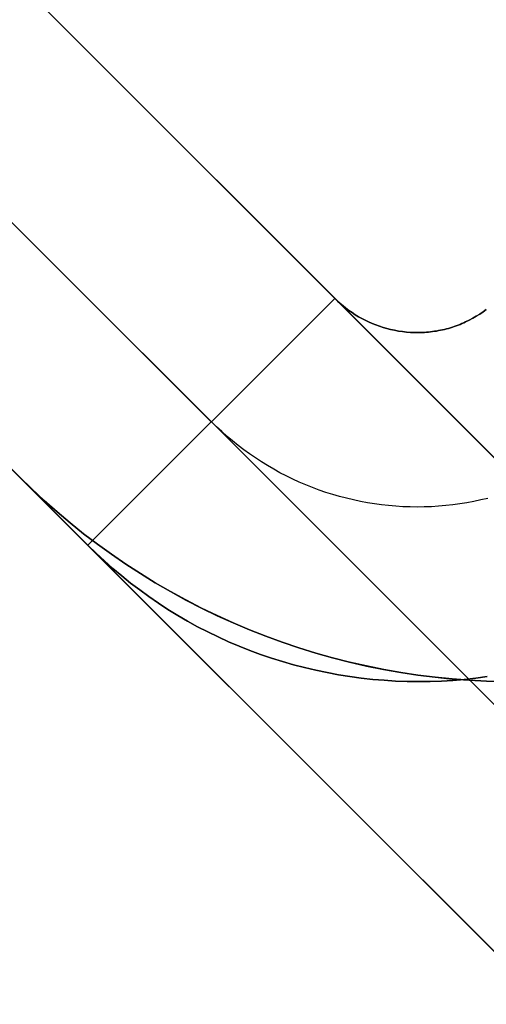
# Model space of a CAD drawing. Header units: millimetres. Extents: x -630 to 192, y -7 to 1615.
# Tile 12 of 249: x -608.21 to -606.21, y 2.38 to 6.62. Entities that reach past the tile are written whole.
import ezdxf

# ---------------------------------------------------------------- set-up
doc = ezdxf.new("R2010")
doc.units = ezdxf.units.MM
doc.header["$MEASUREMENT"] = 0
doc.layers.add('OVIDIO 160x80x72h', color=7, linetype='Continuous')

msp = doc.modelspace()

# ---------------------------------------------------------------- linework, layer by layer
at = {"layer": 'OVIDIO 160x80x72h'}
for points in [[(-595.8983, -5.5422), (-628.4246, 26.9841)], [(-628.4246, 26.9841), (-595.8983, -5.5422)], [(-596.4287, -6.0725), (-628.9549, 26.4538)], [(-629.4852, 25.9234), (-596.959, -6.6028)], [(-596.959, -6.6028), (-629.4852, 25.9234)], [(-601.3784, -0.0621), (-622.9445, 21.504)], [(-602.4391, -1.1227), (-624.0052, 20.4434)], [(-606.8585, 5.418), (-617.4644, 16.0239)], [(-617.4644, 16.0239), (-606.8585, 5.418)], [(-607.3888, 4.8877), (-617.9948, 15.4936)], [(-618.5251, 14.9633), (-607.9191, 4.3573)], [(-607.9191, 4.3573), (-618.5251, 14.9633)], [(-607.9193, 4.3572), (-606.8585, 5.418)], [(-607.9191, 4.3573), (-606.8585, 5.418)], [(-606.8585, 5.418), (-607.9191, 4.3573)], [(-606.2074, 3.7732), (-606.2807, 3.7769), (-606.3542, 3.7825), (-606.4278, 3.79), (-606.5015, 3.7992), (-606.5751, 3.8104), (-606.6486, 3.8233), (-606.722, 3.8382), (-606.7952, 3.8549), (-606.868, 3.8735), (-606.9405, 3.8939), (-607.0125, 3.9162), (-607.084, 3.9403), (-607.1549, 3.9662), (-607.2252, 3.9939), (-607.2948, 4.0234), (-607.3635, 4.0546), (-607.4314, 4.0875), (-607.4984, 4.122), (-607.5645, 4.1582), (-607.6295, 4.196), (-607.6934, 4.2353), (-607.7562, 4.2761), (-607.8177, 4.3183), (-607.8781, 4.362), (-607.9372, 4.4069), (-607.9949, 4.4532), (-608.0513, 4.5007), (-608.1062, 4.5494), (-608.1597, 4.5992), (-608.2118, 4.65)], [(-608.2118, 4.65), (-608.1597, 4.5992), (-608.1062, 4.5494), (-608.0513, 4.5007), (-607.9949, 4.4532), (-607.9372, 4.4069), (-607.8781, 4.362), (-607.8177, 4.3183), (-607.7562, 4.2761), (-607.6934, 4.2353), (-607.6295, 4.196), (-607.5645, 4.1582), (-607.4984, 4.122), (-607.4314, 4.0875), (-607.3635, 4.0546), (-607.2948, 4.0234), (-607.2252, 3.9939), (-607.1549, 3.9662), (-607.084, 3.9403), (-607.0125, 3.9162), (-606.9405, 3.8939), (-606.868, 3.8735), (-606.7952, 3.8549), (-606.722, 3.8382), (-606.6486, 3.8233), (-606.5751, 3.8104), (-606.5015, 3.7992), (-606.4278, 3.79), (-606.3542, 3.7825), (-606.2807, 3.7769), (-606.2074, 3.7732)], [(-606.2072, 3.7736), (-606.2805, 3.7773), (-606.354, 3.7829), (-606.4276, 3.7903), (-606.5013, 3.7996), (-606.5749, 3.8107), (-606.6485, 3.8237), (-606.7219, 3.8385), (-606.795, 3.8552), (-606.8679, 3.8738), (-606.9403, 3.8942), (-607.0124, 3.9165), (-607.0839, 3.9406), (-607.1548, 3.9665), (-607.2251, 3.9941), (-607.2946, 4.0236), (-607.3634, 4.0548), (-607.4313, 4.0876), (-607.4983, 4.1222), (-607.5644, 4.1583), (-607.6294, 4.1961), (-607.6933, 4.2354), (-607.7561, 4.2762), (-607.8177, 4.3184), (-607.878, 4.362), (-607.9371, 4.407), (-607.9949, 4.4533), (-608.0512, 4.5007), (-608.1062, 4.5494), (-608.1597, 4.5992), (-608.2118, 4.65)]]:
    msp.add_lwpolyline(points, dxfattribs=at)
at = {"layer": 'OVIDIO 160x80x72h', "extrusion": (0.000231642, 0.999884, -0.015217)}
for points in [[(606.8597, 719.8631), (595.897, -0.2203)], [(595.897, -0.2203), (606.8597, 719.8631)], [(607.9201, 719.847), (596.9574, -0.2364)], [(596.9574, -0.2364), (607.9201, 719.847)]]:
    msp.add_lwpolyline(points, dxfattribs=at)
at = {"layer": 'OVIDIO 160x80x72h', "extrusion": (0.003153, 0.00761, 0.999966)}
msp.add_lwpolyline([(-609.537, -1.54), (-608.9628, -0.1541)], dxfattribs=at)
at = {"layer": 'OVIDIO 160x80x72h', "extrusion": (-0.007608, 0.018372, 0.999802)}
msp.add_lwpolyline([(558.152, -221.0149), (558.152, -222.5148)], dxfattribs=at)
at = {"layer": 'OVIDIO 160x80x72h', "extrusion": (1, -0.000134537, 2.04781e-06)}
msp.add_lwpolyline([(3.6895, 719.8674), (5.1893, 719.8446)], dxfattribs=at)
at = {"layer": 'OVIDIO 160x80x72h', "extrusion": (0.999884, 0.000231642, 0.015217)}
for points in [[(-5.551, 8.9051), (5.4119, 729.0021)], [(-7.0508, 8.9288), (3.912, 729.0191)]]:
    msp.add_lwpolyline(points, dxfattribs=at)
at = {"layer": 'OVIDIO 160x80x72h', "extrusion": (1.52165e-08, 0, 1)}
for points in [[(-608.2118, 4.65), (-608.1597, 4.5992), (-608.1062, 4.5494), (-608.0512, 4.5007), (-607.9949, 4.4532), (-607.9371, 4.407), (-607.8781, 4.362), (-607.8177, 4.3184), (-607.7561, 4.2761), (-607.6933, 4.2353), (-607.6294, 4.1961), (-607.5644, 4.1583), (-607.4984, 4.1221), (-607.4314, 4.0876), (-607.3635, 4.0547), (-607.2947, 4.0235), (-607.2251, 3.9941), (-607.1549, 3.9664), (-607.0839, 3.9405), (-607.0124, 3.9164), (-606.9404, 3.8941), (-606.8679, 3.8737), (-606.7951, 3.8551), (-606.7219, 3.8384), (-606.6486, 3.8236), (-606.575, 3.8106), (-606.5014, 3.7995), (-606.4277, 3.7902), (-606.3541, 3.7828), (-606.2806, 3.7772), (-606.2073, 3.7735), (-606.1342, 3.7715), (-606.0615, 3.7713)], [(-606.0615, 3.7713), (-606.1342, 3.7715), (-606.2073, 3.7735), (-606.2806, 3.7772), (-606.3541, 3.7828), (-606.4277, 3.7902), (-606.5014, 3.7995), (-606.575, 3.8106), (-606.6486, 3.8236), (-606.7219, 3.8384), (-606.7951, 3.8551), (-606.8679, 3.8737), (-606.9404, 3.8941), (-607.0124, 3.9164), (-607.0839, 3.9405), (-607.1549, 3.9664), (-607.2251, 3.9941), (-607.2947, 4.0235), (-607.3635, 4.0547), (-607.4314, 4.0876), (-607.4984, 4.1221), (-607.5644, 4.1583), (-607.6294, 4.1961), (-607.6933, 4.2353), (-607.7561, 4.2761), (-607.8177, 4.3184), (-607.8781, 4.362), (-607.9371, 4.407), (-607.9949, 4.4532), (-608.0512, 4.5007), (-608.1062, 4.5494), (-608.1597, 4.5992), (-608.2118, 4.65)]]:
    msp.add_lwpolyline(points, dxfattribs=at)
at = {"layer": 'OVIDIO 160x80x72h'}
for points in [[(-606.8585, 5.418, 719.8662), (-606.8471, 5.4069, 719.8652), (-606.8353, 5.3962, 719.8642), (-606.8231, 5.3858, 719.8632), (-606.8106, 5.3758, 719.8623), (-606.7977, 5.3662, 719.8614), (-606.7845, 5.3569, 719.8605), (-606.7709, 5.3481, 719.8595), (-606.757, 5.3396, 719.8586), (-606.7427, 5.3316, 719.8577), (-606.7282, 5.324, 719.8567), (-606.7134, 5.3169, 719.8557), (-606.6982, 5.3102, 719.8547), (-606.6828, 5.304, 719.8536), (-606.6671, 5.2984, 719.8525), (-606.6512, 5.2932, 719.8513), (-606.635, 5.2886, 719.8501), (-606.6186, 5.2844, 719.8488), (-606.602, 5.2809, 719.8474), (-606.5851, 5.2779, 719.8461), (-606.5682, 5.2754, 719.8447), (-606.551, 5.2735, 719.8434), (-606.5338, 5.2722, 719.8422), (-606.5165, 5.2715, 719.841), (-606.4992, 5.2713, 719.8399), (-606.4905, 5.2714, 719.8394), (-606.4818, 5.2717, 719.8389), (-606.4731, 5.2722, 719.8385), (-606.4644, 5.2728, 719.8381), (-606.4558, 5.2735, 719.8378), (-606.4471, 5.2744, 719.8375), (-606.4385, 5.2754, 719.8372), (-606.4298, 5.2766, 719.837), (-606.4212, 5.278, 719.8369), (-606.4126, 5.2795, 719.8368), (-606.4041, 5.2811, 719.8368), (-606.3955, 5.283, 719.8369), (-606.387, 5.2849, 719.837), (-606.3786, 5.2871, 719.8372), (-606.3702, 5.2894, 719.8374), (-606.3618, 5.2918, 719.8378), (-606.3535, 5.2944, 719.8382), (-606.3452, 5.2972, 719.8387), (-606.337, 5.3001, 719.8392), (-606.3288, 5.3032, 719.8399), (-606.3207, 5.3064, 719.8405), (-606.3127, 5.3098, 719.8413), (-606.3047, 5.3133, 719.8421), (-606.2968, 5.3169, 719.8429), (-606.2811, 5.3246, 719.8446), (-606.2658, 5.3328, 719.8465), (-606.2508, 5.3415, 719.8483), (-606.236, 5.3506, 719.8502), (-606.2217, 5.3602, 719.8521), (-606.2077, 5.3702, 719.8538)], [(-606.2077, 5.3702, 719.8538), (-606.2217, 5.3602, 719.8521), (-606.236, 5.3506, 719.8502), (-606.2508, 5.3415, 719.8483), (-606.2658, 5.3328, 719.8465), (-606.2811, 5.3246, 719.8446), (-606.2968, 5.3169, 719.8429), (-606.3047, 5.3133, 719.8421), (-606.3127, 5.3098, 719.8413), (-606.3207, 5.3064, 719.8405), (-606.3288, 5.3032, 719.8399), (-606.337, 5.3001, 719.8392), (-606.3452, 5.2972, 719.8387), (-606.3535, 5.2944, 719.8382), (-606.3618, 5.2918, 719.8378), (-606.3702, 5.2894, 719.8374), (-606.3786, 5.2871, 719.8372), (-606.387, 5.2849, 719.837), (-606.3955, 5.283, 719.8369), (-606.4041, 5.2811, 719.8368), (-606.4126, 5.2795, 719.8368), (-606.4212, 5.278, 719.8369), (-606.4298, 5.2766, 719.837), (-606.4385, 5.2754, 719.8372), (-606.4471, 5.2744, 719.8375), (-606.4558, 5.2735, 719.8378), (-606.4644, 5.2728, 719.8381), (-606.4731, 5.2722, 719.8385), (-606.4818, 5.2717, 719.8389), (-606.4905, 5.2714, 719.8394), (-606.4992, 5.2713, 719.8399), (-606.5165, 5.2715, 719.841), (-606.5338, 5.2722, 719.8422), (-606.551, 5.2735, 719.8434), (-606.5682, 5.2754, 719.8447), (-606.5851, 5.2779, 719.8461), (-606.602, 5.2809, 719.8474), (-606.6186, 5.2844, 719.8488), (-606.635, 5.2886, 719.8501), (-606.6512, 5.2932, 719.8513), (-606.6671, 5.2984, 719.8525), (-606.6828, 5.304, 719.8536), (-606.6982, 5.3102, 719.8547), (-606.7134, 5.3169, 719.8557), (-606.7282, 5.324, 719.8567), (-606.7427, 5.3316, 719.8577), (-606.757, 5.3396, 719.8586), (-606.7709, 5.3481, 719.8595), (-606.7845, 5.3569, 719.8605), (-606.7977, 5.3662, 719.8614), (-606.8106, 5.3758, 719.8623), (-606.8231, 5.3858, 719.8632), (-606.8353, 5.3962, 719.8642), (-606.8471, 5.4069, 719.8652), (-606.8585, 5.418, 719.8662)], [(-606.2009, 4.5589, 719.8523), (-606.2308, 4.5518, 719.8525), (-606.2608, 4.5455, 719.8527), (-606.291, 4.5399, 719.853), (-606.3213, 4.535, 719.8532), (-606.3517, 4.5309, 719.8534), (-606.3822, 4.5275, 719.8537), (-606.4127, 4.5248, 719.8539), (-606.4434, 4.5229, 719.8542), (-606.474, 4.5218, 719.8545), (-606.5047, 4.5214, 719.8547), (-606.5354, 4.5218, 719.855), (-606.566, 4.523, 719.8553), (-606.5966, 4.5249, 719.8556), (-606.6272, 4.5275, 719.8559), (-606.6577, 4.5309, 719.8562), (-606.6881, 4.5351, 719.8565), (-606.7184, 4.54, 719.8569), (-606.7485, 4.5456, 719.8572), (-606.7786, 4.552, 719.8575), (-606.8084, 4.5591, 719.8579), (-606.8381, 4.5669, 719.8582), (-606.8676, 4.5754, 719.8585), (-606.8968, 4.5847, 719.8589), (-606.9258, 4.5947, 719.8593), (-606.9546, 4.6053, 719.8596), (-606.9831, 4.6167, 719.86), (-607.0113, 4.6288, 719.8603), (-607.0392, 4.6416, 719.8607), (-607.0667, 4.6551, 719.8611), (-607.094, 4.6692, 719.8615), (-607.1208, 4.6841, 719.8619), (-607.1473, 4.6995, 719.8622), (-607.1735, 4.7156, 719.8626), (-607.1992, 4.7324, 719.863), (-607.2245, 4.7497, 719.8634), (-607.2494, 4.7677, 719.8638), (-607.2738, 4.7863, 719.8642), (-607.2977, 4.8055, 719.8646), (-607.3212, 4.8252, 719.865), (-607.3442, 4.8455, 719.8654), (-607.3667, 4.8664, 719.8658), (-607.3886, 4.8878, 719.8662)], [(-606.2047, 3.7927, 719.8646), (-606.2534, 3.7861, 719.8649), (-606.3022, 3.7807, 719.8652), (-606.3512, 3.7766, 719.8654), (-606.4003, 3.7736, 719.8657), (-606.4494, 3.7719, 719.866), (-606.4987, 3.7713, 719.8662), (-606.5479, 3.772, 719.8664), (-606.5972, 3.7738, 719.8665), (-606.6465, 3.7769, 719.8666), (-606.6957, 3.7811, 719.8667), (-606.7448, 3.7865, 719.8667), (-606.7938, 3.7931, 719.8668), (-606.8427, 3.8009, 719.8667), (-606.8913, 3.8099, 719.8667), (-606.9397, 3.82, 719.8667), (-606.9879, 3.8313, 719.8666), (-607.0358, 3.8437, 719.8665), (-607.0833, 3.8574, 719.8664), (-607.1305, 3.8721, 719.8664), (-607.1772, 3.8881, 719.8663), (-607.2235, 3.9051, 719.8662), (-607.2694, 3.9233, 719.8662), (-607.3148, 3.9427, 719.8661), (-607.3596, 3.9632, 719.8661), (-607.4038, 3.9848, 719.8661), (-607.4475, 4.0074, 719.866), (-607.4907, 4.0312, 719.866), (-607.5331, 4.056, 719.866), (-607.575, 4.0818, 719.866), (-607.6162, 4.1086, 719.8661), (-607.6567, 4.1364, 719.8661), (-607.6965, 4.1652, 719.8661), (-607.7355, 4.1949, 719.8661), (-607.7738, 4.2256, 719.8661), (-607.8114, 4.2572, 719.8661), (-607.8481, 4.2897, 719.8661), (-607.8841, 4.3231, 719.8662), (-607.9191, 4.3573, 719.8662)], [(-607.9191, 4.3573, 719.8662), (-607.8841, 4.3231, 719.8662), (-607.8481, 4.2897, 719.8661), (-607.8114, 4.2572, 719.8661), (-607.7738, 4.2256, 719.8661), (-607.7355, 4.1949, 719.8661), (-607.6965, 4.1652, 719.8661), (-607.6567, 4.1364, 719.8661), (-607.6162, 4.1086, 719.8661), (-607.575, 4.0818, 719.866), (-607.5331, 4.056, 719.866), (-607.4907, 4.0312, 719.866), (-607.4475, 4.0074, 719.866), (-607.4038, 3.9848, 719.8661), (-607.3596, 3.9632, 719.8661), (-607.3148, 3.9427, 719.8661), (-607.2694, 3.9233, 719.8662), (-607.2235, 3.9051, 719.8662), (-607.1772, 3.8881, 719.8663), (-607.1305, 3.8721, 719.8664), (-607.0833, 3.8574, 719.8664), (-607.0358, 3.8437, 719.8665), (-606.9879, 3.8313, 719.8666), (-606.9397, 3.82, 719.8667), (-606.8913, 3.8099, 719.8667), (-606.8427, 3.8009, 719.8667), (-606.7938, 3.7931, 719.8668), (-606.7448, 3.7865, 719.8667), (-606.6957, 3.7811, 719.8667), (-606.6465, 3.7769, 719.8666), (-606.5972, 3.7738, 719.8665), (-606.5479, 3.772, 719.8664), (-606.4987, 3.7713, 719.8662), (-606.4494, 3.7719, 719.866), (-606.4003, 3.7736, 719.8657), (-606.3512, 3.7766, 719.8654), (-606.3022, 3.7807, 719.8652), (-606.2534, 3.7861, 719.8649), (-606.2047, 3.7927, 719.8646)]]:
    msp.add_polyline3d(points, dxfattribs=at)

doc.saveas('drawing.dxf')
